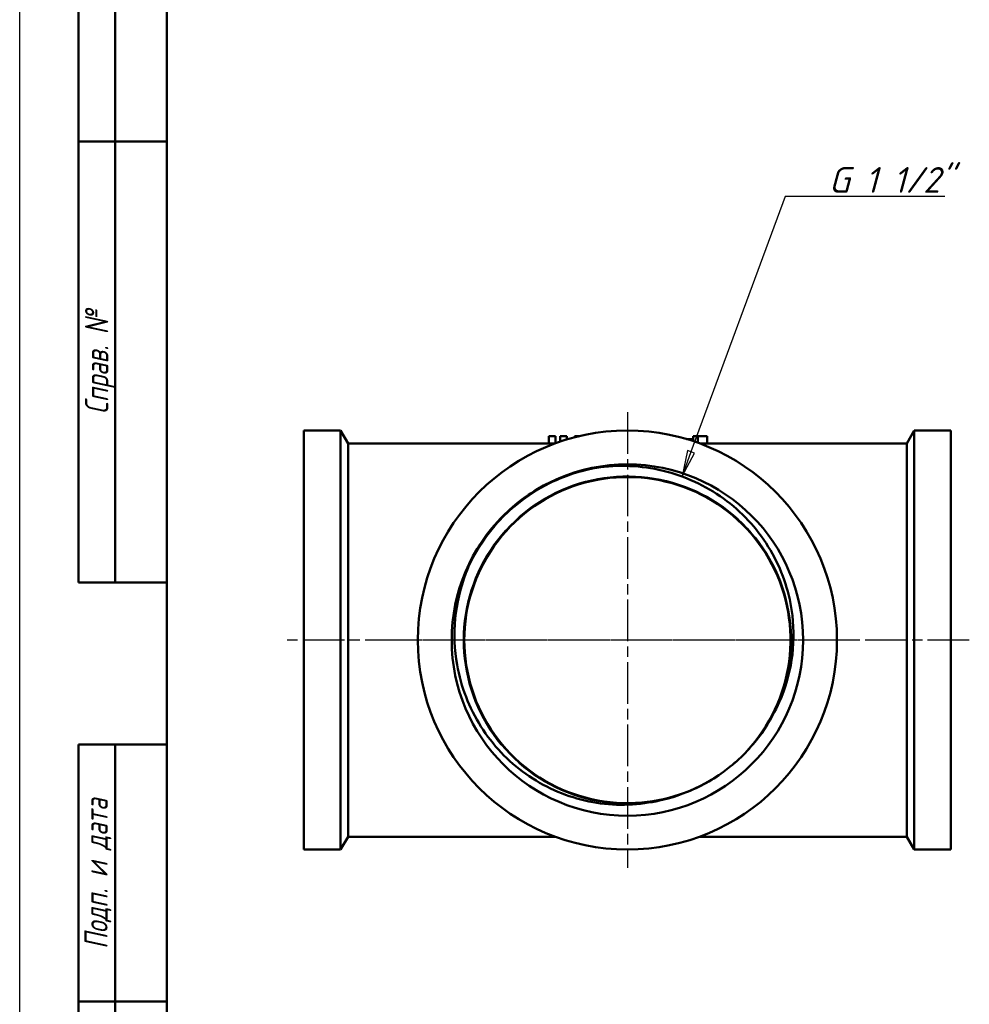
# Model space of a CAD drawing. Header units: millimetres. Extents: x 0 to 775, y -69 to 420.
# Tile 2 of 7: x 0 to 129, y 115 to 249. Entities that reach past the tile are written whole.
import ezdxf
from ezdxf.enums import TextEntityAlignment as Align

# ---------------------------------------------------------------- set-up
doc = ezdxf.new("R2010")
doc.units = ezdxf.units.MM
doc.linetypes.add('CHAIN', pattern=[0.7087, 0.4724, -0.0591, 0.1181, -0.0591])
for name, color, linetype, lineweight in [('Видимые тонкие (ГОСТ)', 7, 'Continuous', 35), ('Видимый контур (ГОСТ)', 7, 'Continuous', 50), ('Кромка (ГОСТ)', 7, 'Continuous', 50), ('Маркер центра (ГОСТ)', 7, 'Continuous', 25), ('Обозначение (ГОСТ)', 7, 'Continuous', 25), ('Осевая линия (ГОСТ)', 7, 'Continuous', 25), ('Размер (ГОСТ)', 7, 'Continuous', 25), ('Эскизная геометрия (ГОСТ)', 7, 'Continuous', 50)]:
    doc.layers.add(name, color=color, linetype=linetype, lineweight=lineweight)
doc.styles.get("Standard").update_dxf_attribs({"font": 'GOST Common Italic.ttf'})
doc.styles.add('Альтернативный текст (ГОСТ)', font='txt', dxfattribs={"width": 0.8})
doc.styles.add('Обычный текст (ГОСТ)', font='GOST Common Italic.ttf')
doc.dimstyles.new('Обычный (ГОСТ)', dxfattribs={"dimtxt": 3.5, "dimasz": 3.5, "dimexe": 1, "dimexo": 0, "dimgap": 0.5, "dimtad": 1, "dimrnd": 1e-08, "dimtxsty": 'Обычный текст (ГОСТ)', "dimblk": 'Filled-1', "dimcen": 0.09, "dimdle": 15, "dimclrd": 256, "dimclre": 256, "dimclrt": 256, "dimazin": 2, "dimtfac": 0.714286, "dimtdec": 3, "dimtmove": 0, "dimatfit": 3, "dimfxl": 1, "dimtolj": 1, "dimlwd": 25, "dimlwe": 25, "dimarcsym": 0})

# ---------------------------------------------------------------- blocks, each defined once
blk = doc.blocks.new('ГОСТ - Доп. графы 1')
at = {"layer": 'Эскизная геометрия (ГОСТ)'}
for p, q in [((-12, 0), (-12, 145)), ((-12, 145), (0, 145)), ((-7, 145), (-7, 0)), ((-12, 110), (-7, 110)), ((-7, 110), (0, 110))]:
    blk.add_line(p, q, dxfattribs=at)
at = {"layer": 'Обозначение (ГОСТ)', "insert": (-9.37, 127.41), "char_height": 3.17, "width": 34.7679, "attachment_point": 5, "rotation": 90, "style": 'Альтернативный текст (ГОСТ)'}
blk.add_mtext('\\fGOST Common|b0|i1;\\H3.1700;Подп. и дата', dxfattribs=at)
at = {"layer": 'Обозначение (ГОСТ)', "lineweight": 30, "width": 0.8, "flags": 17}
for tag, p in [('Подп._и_дата_2', (-3.53, 127.51)), ('Инв._номер_дубликата', (-3.41, 97.47)), ('Взамен_инв._номера', (-3.46, 72.53)), ('Подп._и_дата_1', (-3.42, 42.35)), ('ИНВЕНТАРНЫЙ_НОМЕР', (-3.33, 12.68))]:
    blk.add_attdef(tag, text='', height=3.17, rotation=90, dxfattribs=at).set_placement(p, align=Align.MIDDLE_CENTER)
blk = doc.blocks.new('ГОСТ - Доп. графы 2')
at = {"layer": 'Эскизная геометрия (ГОСТ)'}
for p, q in [((-12, 0), (-12, 120)), ((-12, 120), (0, 120)), ((-7, 0), (-7, 120)), ((-12, 60), (0, 60)), ((0, 0), (-12, 0))]:
    blk.add_line(p, q, dxfattribs=at)
at = {"layer": 'Обозначение (ГОСТ)', "char_height": 3.17, "attachment_point": 5, "rotation": 90, "style": 'Альтернативный текст (ГОСТ)'}
for s, insert, width in [('\\fGOST Common|b0|i1;\\H3.1700;Перв. примен.', (-9.19, 90.05), 60.0143), ('\\fGOST Common|b0|i1;\\H3.1700;Справ. №', (-9.1, 30), 59.9357)]:
    blk.add_mtext(s, dxfattribs=dict(at, insert=insert, width=width))
at = {"layer": 'Обозначение (ГОСТ)', "lineweight": 30, "width": 0.8, "flags": 17}
for tag, p in [('Первичная_применяемость', (-3.65, 90.03)), ('Справочный_номер', (-3.55, 30.02))]:
    blk.add_attdef(tag, text='', height=3.17, rotation=90, dxfattribs=at).set_placement(p, align=Align.MIDDLE_CENTER)
blk = doc.blocks.new('Рамки ГОСТ_ граница 420x297')
at = {"layer": 'Кромка (ГОСТ)', "lineweight": 25}
blk.add_line((0, 0), (0, 420), dxfattribs=at)
at = {"layer": 'Кромка (ГОСТ)'}
blk.add_line((20, 415), (20, 5), dxfattribs=at)
blk = doc.blocks.new('Filled-1')
at = {"color": 0}
for p, q in [((0, 0), (-1, 0.143)), ((-1, 0.143), (-1, -0.143)), ((-1, 0), (0, 0)), ((-1, -0.143), (0, 0))]:
    blk.add_line(p, q, dxfattribs=at)
at = {"color": 0, "flags": 128}
blk.add_lwpolyline([(-1, -0.143), (0, 0), (-1, 0.143), (-1, -0.143)], dxfattribs=at)
at = {"color": 0}
blk.add_solid([(-1, -0.143), (0, 0), (-1, 0.143), (-1, -0.143)], dxfattribs=at)
blk = doc.blocks.new('*D11')
at = {"layer": 'Defpoints', "color": 0, "linetype": 'Continuous', "transparency": 16777216}
for p in [(90.09, 186.5), (82.14, 164.87)]:
    blk.add_point(p, dxfattribs=at)
at = {"layer": 'Размер (ГОСТ)', "linetype": 'Continuous', "lineweight": 25, "transparency": 16777216}
for p, q in [((104.09, 224.54), (91.3, 189.78)), ((125.83, 224.54), (104.09, 224.54))]:
    blk.add_line(p, q, dxfattribs=at)
at = {"layer": 'Размер (ГОСТ)', "linetype": 'Continuous', "lineweight": 25, "transparency": 16777216, "xscale": 3.5, "yscale": 3.5, "zscale": 3.5, "rotation": 249.8000881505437}
blk.add_blockref('Filled-1', (90.09, 186.5), dxfattribs=at)
at = {"layer": 'Размер (ГОСТ)', "linetype": 'Continuous', "lineweight": 25, "transparency": 16777216, "insert": (107.93, 228.54), "char_height": 3.5, "attachment_point": 1, "style": 'Обычный текст (ГОСТ)'}
blk.add_mtext('\\A1; \\fGOST Common|b0|i1;\\H3.5000;G 1 1/2"', dxfattribs=at)

msp = doc.modelspace()

# ---------------------------------------------------------------- linework, layer by layer
at = {"layer": 'Видимые тонкие (ГОСТ)'}
for points, knots in [([(79.5046, 187.7551), (76.7425, 187.384), (74.0443, 186.5339), (71.5777, 185.2359), (67.3402, 183.0059), (63.8052, 179.4634), (61.584, 175.2213), (61.2509, 174.5853), (60.9467, 173.9341), (60.6726, 173.2706)], [48.82753672, 48.82753672, 48.82753672, 48.82753672, 49.17911437, 49.17911437, 49.17911437, 49.78313426, 49.78313426, 49.78313426, 49.87369567, 49.87369567, 49.87369567, 49.87369567]), ([(103.2871, 155.7404), (104.1105, 157.7499), (104.6449, 159.8777), (104.8542, 162.0394), (105.297, 166.6115), (104.283, 171.3136), (101.9955, 175.297), (99.7131, 179.2713), (96.1738, 182.5114), (92.0138, 184.4347), (87.8618, 186.3543), (83.1112, 186.9534), (78.6127, 186.1247), (74.1216, 185.2973), (69.9027, 183.0509), (66.7093, 179.7864), (63.4925, 176.498), (61.332, 172.1918), (60.6188, 167.6473), (59.9096, 163.1284), (60.6344, 158.3952), (62.6635, 154.2955), (64.7097, 150.1611), (68.0732, 146.6912), (72.1418, 144.5171), (76.2104, 142.3431), (80.9644, 141.4754), (85.5386, 142.0721)], [46.7352415, 46.7352415, 46.7352415, 46.7352415, 47.02735443, 47.02735443, 47.02735443, 47.64518414, 47.64518414, 47.64518414, 48.2616213, 48.2616213, 48.2616213, 48.8768597, 48.8768597, 48.8768597, 49.49108919, 49.49108919, 49.49108919, 50.10981461, 50.10981461, 50.10981461, 50.72506733, 50.72506733, 50.72506733, 51.34552911, 51.34552911, 51.34552911, 51.96599089, 51.96599089, 51.96599089, 51.96599089])]:
    msp.add_open_spline(points, degree=3, knots=knots, dxfattribs=at)
at = {"layer": 'Видимый контур (ГОСТ)'}
for p, q in [((38.6536, 192.6893), (38.6536, 135.6893)), ((43.6432, 192.6893), (38.6536, 192.6893)), ((43.6432, 192.6893), (43.6432, 135.6893)), ((44.6536, 190.9393), (43.6432, 192.6893)), ((71.9632, 191.9205), (72.8579, 191.9205)), ((71.9632, 191.9205), (71.9632, 190.9198)), ((72.7814, 191.9393), (72.0397, 191.9393)), ((72.8579, 191.9205), (72.8579, 190.9529)), ((73.5055, 191.9205), (74.4002, 191.9205)), ((73.5055, 191.9205), (73.5055, 191.1812)), ((74.3237, 191.9393), (73.582, 191.9393)), ((74.4002, 191.9205), (74.4002, 191.468)), ((75.4877, 191.9277), (75.4877, 191.7737)), ((76.1584, 191.9393), (75.6556, 191.9393)), ((91.6078, 191.9286), (91.6078, 191.9393)), ((92.8003, 191.9393), (91.6078, 191.9393)), ((91.6078, 191.9286), (91.6078, 191.2461)), ((91.6078, 191.9286), (92.2405, 191.9286)), ((92.2405, 191.9286), (92.2405, 191.0284)), ((93.501, 191.9391), (93.501, 190.9393)), ((120.6536, 190.9393), (121.6639, 192.6893)), ((121.6639, 192.6893), (121.6639, 135.6893)), ((126.6536, 192.6893), (121.6639, 192.6893)), ((126.6536, 192.6893), (126.6536, 135.6893)), ((44.6536, 190.9393), (44.6536, 137.4393)), ((71.9632, 190.9393), (44.6536, 190.9393)), ((72.7678, 190.9198), (71.9632, 190.9198)), ((90.6879, 191.5333), (91.6078, 191.5333)), ((120.6536, 190.9393), (92.8003, 190.9393)), ((120.6536, 190.9393), (120.6536, 137.4393)), ((44.6536, 137.4393), (43.6432, 135.6893)), ((72.8206, 137.4393), (44.6536, 137.4393)), ((120.6536, 137.4393), (92.4866, 137.4393)), ((120.6536, 137.4393), (121.6639, 135.6893)), ((43.6432, 135.6893), (38.6536, 135.6893)), ((126.6536, 135.6893), (121.6639, 135.6893))]:
    msp.add_line(p, q, dxfattribs=at)
for radius in [28.5, 23.9, 23.9]:
    msp.add_circle((82.6536, 164.1893), radius, dxfattribs=at)
msp.add_arc((82.6536, 164.1893), 22.1879, 306.069708, 309.094341, dxfattribs=at)
for centre, major_axis, start_param, end_param in [((72.0397, 164.1893), (0, 27.75), 0, 0.0367664), ((72.7814, 164.1893), (0, -27.75), 3.10482626, 3.14159265), ((73.582, 164.1893), (0, 27.75), 0, 0.0367664), ((74.3237, 164.1893), (0, -27.75), 3.10482626, 3.14159265)]:
    msp.add_ellipse(centre, major_axis=major_axis, ratio=0.075, start_param=start_param, end_param=end_param, dxfattribs=at)
for points, knots in [([(75.4877, 191.9277), (75.4877, 191.9325), (75.5043, 191.9358), (75.5807, 191.9392), (75.6361, 191.9396), (75.8372, 191.9382), (75.9882, 191.9357), (76.1075, 191.934), (76.1209, 191.9338), (76.1344, 191.9336)], [-0.2206476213, -0.2206476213, -0.2206476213, -0.2206476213, -0.1934754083, -0.1934754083, -0.1685992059, -0.1685992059, -0.1288244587, -0.1288244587, -0.1238502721, -0.1238502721, -0.1238502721, -0.1238502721]), ([(92.2405, 191.9286), (92.2499, 191.9319), (92.2717, 191.9344), (92.3452, 191.9373), (92.3859, 191.938), (92.4964, 191.9389), (92.5606, 191.9391), (92.7653, 191.9393), (92.9127, 191.9392), (93.1977, 191.9392), (93.3528, 191.9391), (93.501, 191.9391)], [-0.17508726, -0.17508726, -0.17508726, -0.17508726, -0.138195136, -0.138195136, -0.112491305, -0.112491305, -0.086295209, -0.086295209, -0.044464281, -0.044464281, 0, 0, 0, 0]), ([(92.8003, 190.9393), (92.7863, 190.9393), (92.7724, 190.9393), (92.6149, 190.9392), (92.5392, 190.939), (92.4991, 190.9388), (92.4934, 190.9388), (92.4879, 190.9388)], [0.0732157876, 0.0732157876, 0.0732157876, 0.0732157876, 0.0781720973, 0.0781720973, 0.1305279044, 0.1305279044, 0.1393275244, 0.1393275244, 0.1393275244, 0.1393275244]), ([(68.0772, 183.1294), (70.0114, 184.618), (72.1707, 185.7957), (76.5319, 187.3418), (78.3008, 187.6383), (79.5033, 187.7628)], [0, 0, 0, 0, 0.73221575, 0.73221575, 1.38981515, 1.38981515, 1.38981515, 1.38981515]), ([(79.5033, 187.7628), (82.5651, 188.0797), (85.6591, 187.7989), (91.5298, 186.0708), (94.2535, 184.6531), (98.9726, 180.8704), (100.9309, 178.5524), (103.8259, 173.3239), (104.7464, 170.4705), (105.3255, 165.512), (105.2903, 163.4812), (104.6803, 159.5003), (104.1128, 157.5678), (103.2947, 155.7372)], [0, 0, 0, 0, 0.92344456, 0.92344456, 1.83637033, 1.83637033, 2.73877478, 2.73877478, 3.63065535, 3.63065535, 4.23792814, 4.23792814, 4.84016601, 4.84016601, 4.84016601, 4.84016601]), ([(96.6431, 146.9725), (97.4522, 147.6275), (98.2153, 148.3393), (98.9233, 149.1029), (102.0158, 152.438), (104.0446, 156.7451), (104.6464, 161.2534), (105.2478, 165.7585), (104.4216, 170.4435), (102.3153, 174.4712), (100.1957, 178.5245), (96.7893, 181.8925), (92.7123, 183.9661), (88.6443, 186.0351), (83.9282, 186.8058), (79.4132, 186.1393), (74.9068, 185.474), (70.6222, 183.3803), (67.3282, 180.234), (64.0394, 177.0927), (61.7535, 172.917), (60.8794, 168.4539), (60.0005, 163.9664), (60.5535, 159.2095), (62.4384, 155.0433), (64.3157, 150.894), (67.5049, 147.35), (71.434, 145.047), (75.3769, 142.736), (80.0463, 141.6861), (84.599, 142.0868), (88.5903, 142.4381), (92.4785, 143.8957), (95.7171, 146.2548)], [46.23541845, 46.23541845, 46.23541845, 46.23541845, 46.3762113, 46.3762113, 46.3762113, 46.99118055, 46.99118055, 46.99118055, 47.60572124, 47.60572124, 47.60572124, 48.22417305, 48.22417305, 48.22417305, 48.8412537, 48.8412537, 48.8412537, 49.45715719, 49.45715719, 49.45715719, 50.07207367, 50.07207367, 50.07207367, 50.69035448, 50.69035448, 50.69035448, 51.30613011, 51.30613011, 51.30613011, 51.92406898, 51.92406898, 51.92406898, 52.46581394, 52.46581394, 52.46581394, 52.46581394]), ([(60.6726, 173.2706), (61.1007, 174.4009), (61.8401, 176.0346), (64.4511, 179.8546), (66.1427, 181.6406), (68.0772, 183.1294)], [0, 0, 0, 0, 0.362606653, 0.362606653, 0.766495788, 0.766495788, 0.766495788, 0.766495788]), ([(85.5386, 142.0721), (82.6561, 141.6029), (79.7094, 141.7044), (73.984, 143.0331), (71.2635, 144.2605), (66.4127, 147.7049), (64.3371, 149.8995), (61.1188, 154.988), (60.0187, 157.8401), (59.1275, 162.8946), (59.0433, 165.0062), (59.4389, 169.2123), (59.9213, 171.2872), (60.6726, 173.2706)], [0, 0, 0, 0, 0.8761534, 0.8761534, 1.76282011, 1.76282011, 2.65999753, 2.65999753, 3.56768309, 3.56768309, 4.19816398, 4.19816398, 4.83367048, 4.83367048, 4.83367048, 4.83367048]), ([(103.2947, 155.7372), (102.8109, 154.6549), (102.0709, 153.1653), (99.7059, 149.8233), (98.2717, 148.2888), (96.6452, 146.969)], [0, 0, 0, 0, 0.355645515, 0.355645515, 0.730124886, 0.730124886, 0.730124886, 0.730124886]), ([(95.7171, 146.2548), (94.0252, 145.0206), (92.1749, 144.0272), (88.3387, 142.5966), (86.7089, 142.2627), (85.5386, 142.0721)], [0.0516328, 0.0516328, 0.0516328, 0.0516328, 0.68064598, 0.68064598, 1.27824331, 1.27824331, 1.27824331, 1.27824331])]:
    msp.add_open_spline(points, degree=3, knots=knots, dxfattribs=at)
at = {"layer": 'Маркер центра (ГОСТ)', "linetype": 'CHAIN', "ltscale": 11.993792}
for p, q in [((82.6536, 195.1893), (82.6536, 133.1893)), ((113.6536, 164.1893), (51.6536, 164.1893))]:
    msp.add_line(p, q, dxfattribs=at)
at = {"layer": 'Осевая линия (ГОСТ)', "linetype": 'CHAIN', "ltscale": 11.993792}
msp.add_line((129.1536, 164.1893), (36.1536, 164.1893), dxfattribs=at)

# ---------------------------------------------------------------- block references
for name, p in [('Рамки ГОСТ_ граница 420x297', (0, 0)), ('ГОСТ - Доп. графы 2', (20, 172)), ('ГОСТ - Доп. графы 1', (20, 5))]:
    msp.add_blockref(name, p)

# ---------------------------------------------------------------- dimensions: what is measured, and where the dimension line sits
at = {"layer": 'Размер (ГОСТ)', "linetype": 'Continuous', "lineweight": 25}
dim = msp.add_radius_dim(center=(82.1358, 164.8685), mpoint=(90.0932, 186.4962), text=' \\fGOST Common|b0|i1;\\H3.5000;G 1 1/2"', dimstyle='Обычный (ГОСТ)', override={"dimgap": 0.5, "dimtih": 1, "dimtoh": 1, "dimdec": 2, "dimlfac": 1, "dimcen": 0, "dimtol": 0, "dimlim": 0, "dimtp": 0, "dimtm": 0, "dimtdec": 3, "dimtofl": 0}, dxfattribs=at)
dim.commit()
dim.dimension.update_dxf_attribs({"geometry": '*D11', "text_midpoint": (116.8777, 224.5365), "dimtype": 164})

doc.saveas('drawing.dxf')
